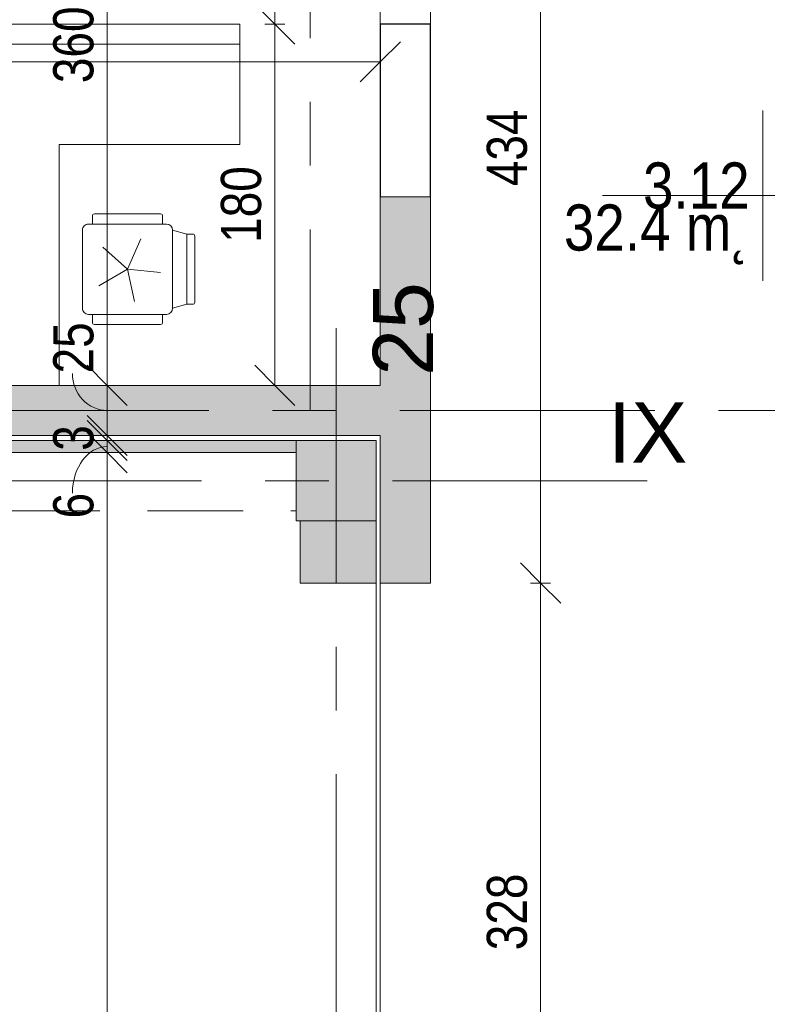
# Model space of a CAD drawing. Header units: centimetres. Extents: x -1737 to 22393, y -8842 to 3838.
# Tile 153 of 174: x 1030 to 1402, y 2547 to 3038. Entities that reach past the tile are written whole.
import ezdxf

# ---------------------------------------------------------------- set-up
doc = ezdxf.new("R2010")
doc.units = ezdxf.units.CM
for name, pattern in [('Dash', [60, 30, -30]), ('Oś', [222.25, 127, -31.75, 31.75, -31.75]), ('Ukryte', [71.438, 47.625, -23.813])]:
    doc.linetypes.add(name, pattern=pattern)
for name, color, linetype, lineweight in [('A-ANNO-DIMS', 211, 'Continuous', 13), ('A-ANNO-DIMS-100', 211, 'Continuous', 13), ('A-AREA', 32, 'Continuous', 13), ('A-AREA-IDEN', 2, 'Continuous', 13), ('A-DETL-HDLN', 90, 'Ukryte', 9), ('A-DOOR', 31, 'Continuous', 13), ('A-DOOR-HDLN', 31, 'Continuous', 13), ('A-WALL', 113, 'Continuous', 13), ('A-WALL-PATT', 111, 'Continuous', 13), ('I-FURN', 30, 'Continuous', 9), ('S-COLS', 52, 'Continuous', 13), ('S-GRID', 1, 'Continuous', 13), ('S-GRID-IDEN', 1, 'Continuous', 13)]:
    doc.layers.add(name, color=color, linetype=linetype, lineweight=lineweight)
doc.styles.add('Arial Narrow_2', font='ARIALN.TTF', dxfattribs={"height": 20})
doc.styles.add('Arial_4', font='arial.ttf', dxfattribs={"height": 30})
doc.styles.add('Arial_7', font='arial.ttf', dxfattribs={"width": 0.85, "height": 23})
doc.dimstyles.new('Diagonal_1_100__0__wewnętrzne', dxfattribs={"dimscale": 30.48, "dimtxt": 20.468619, "dimasz": 0.656168, "dimexe": 0.164042, "dimexo": 0.0625, "dimgap": 0.032808, "dimtad": 1, "dimdec": 0, "dimdsep": 46, "dimtxsty": 'Arial Narrow_2', "dimblk1": 'OBLIQUE', "dimblk2": 'OBLIQUE', "dimsah": 1, "dimcen": 0.09, "dimazin": 0, "dimtfac": 1, "dimtdec": 4, "dimtix": 1, "dimtmove": 0, "dimatfit": 3, "dimfxl": 0, "dimtvp": 1, "dimtolj": 1, "dimtzin": 0, "dimarcsym": 0})
doc.dimstyles.new('Diagonal_1_100__0__wewnętrzne_1', dxfattribs={"dimscale": 30.48, "dimtxt": 20.468619, "dimasz": 0.656168, "dimexe": 0.164042, "dimexo": 0.0625, "dimgap": 0.032808, "dimtad": 1, "dimdec": 0, "dimdsep": 46, "dimtxsty": 'Arial Narrow_2', "dimblk1": 'OBLIQUE', "dimblk2": 'OBLIQUE', "dimsah": 1, "dimcen": 0.09, "dimazin": 0, "dimtfac": 1, "dimtdec": 4, "dimtix": 1, "dimtmove": 1, "dimatfit": 3, "dimfxl": 0, "dimtvp": 1, "dimtolj": 1, "dimtzin": 0, "dimarcsym": 0})
doc.dimstyles.new('Diagonal_1_100__0__wewnętrzne_2', dxfattribs={"dimscale": 30.48, "dimtxt": 20.468619, "dimasz": 0.656168, "dimexe": 0.164042, "dimexo": 0.0625, "dimgap": 0.032808, "dimtad": 1, "dimdec": 0, "dimdsep": 46, "dimtxsty": 'Arial Narrow_2', "dimblk1": 'OBLIQUE', "dimblk2": 'OBLIQUE', "dimsah": 1, "dimcen": 0.09, "dimazin": 0, "dimtfac": 1, "dimtdec": 4, "dimtix": 1, "dimtmove": 2, "dimatfit": 3, "dimfxl": 0, "dimtvp": 1, "dimtolj": 1, "dimtzin": 0, "dimarcsym": 0})

# ---------------------------------------------------------------- blocks, each defined once
blk = doc.blocks.new('M_Concrete-Square-Column - 400 x 400mm-1512407-3_piętro I __3_90 m_ - stan projektowany')
at = {"layer": 'S-COLS', "lineweight": 9}
blk.add_hatch(color=253, dxfattribs=at).paths.add_polyline_path([(20, -20), (20, 20), (-20, 20), (-20, -20), (11, -20)], flags=0)
for p, q in [((20, 20), (-20, 20)), ((-20, 20), (-20, -20)), ((20, -20), (20, 20)), ((-20, -20), (20, -20))]:
    blk.add_line(p, q, dxfattribs=at)
blk = doc.blocks.new('OTWOR_DRZWIOWY_NIEZABUD - 120x205-2433825-3_piętro I __3_90 m_ - stan projektowany')
at = {"layer": 'A-DOOR-HDLN', "linetype": 'Dash', "lineweight": 9}
for p, q in [((-60, 12.5), (60, 12.5)), ((-60, -12.5), (60, -12.5))]:
    blk.add_line(p, q, dxfattribs=at)
blk = doc.blocks.new('krzesło obrotowe - krzesło obrotowe-1270918-3_piętro I __3_90 m_ - stan projektowany')
at = {"layer": 'I-FURN'}
for p, q in [((-17.5, 22.5), (-17.5, 26.5)), ((-16.5, 27.5), (16.5, 27.5)), ((17.5, 22.5), (17.5, 26.5)), ((-19.5, 22.5), (19.5, 22.5)), ((-33.5, -16.5), (-33.5, 16.5)), ((-29.5, 17.5), (-32.5, 17.5)), ((-22.5, 19.5), (-29.5, 17.5)), ((-29.5, -17.5), (-29.5, 17.5)), ((-22.5, -19.5), (-22.5, 19.5)), ((-3.43, 16.14), (0, 0)), ((22.5, 19.5), (22.5, -19.5)), ((0, 0), (14.29, 8.25)), ((0, 0), (-16.41, 1.72)), ((-6.71, -15.07), (0, 0)), ((0, 0), (12.26, -11.04)), ((-32.5, -17.5), (-29.5, -17.5)), ((-29.5, -17.5), (-22.5, -19.5)), ((19.5, -22.5), (-19.5, -22.5)), ((-17.5, -22.5), (-17.5, -26.5)), ((17.5, -22.5), (17.5, -26.5)), ((16.5, -27.5), (-16.5, -27.5))]:
    blk.add_line(p, q, dxfattribs=at)
for centre, radius, start, end in [((-16.5, 26.5), 1, 90, 180), ((16.5, 26.5), 1, 0, 90), ((-19.5, 19.5), 3, 90, 180), ((19.5, 19.5), 3, 360, 90), ((-32.5, 16.5), 1, 90, 180), ((-32.5, -16.5), 1, 180, 270), ((-19.5, -19.5), 3, 180, 270), ((19.5, -19.5), 3, 270, 0), ((-16.5, -26.5), 1, 180, 270), ((16.5, -26.5), 1, 270, 0)]:
    blk.add_arc(centre, radius, start, end, dxfattribs=at)
blk = doc.blocks.new('Lada rejestracji4 - Lada rejestracji-2433925-3_piętro I __3_90 m_ - stan projektowany')
at = {"layer": 'I-FURN'}
for p, q in [((3035.83, -1022.08), (2855.83, -1022.08)), ((3035.83, -1172.08), (3035.83, -1022.08)), ((2855.83, -1032.08), (3025.83, -1032.08)), ((3025.83, -1032.08), (3025.83, -1172.08)), ((2855.83, -1082.08), (2975.83, -1082.08)), ((2975.83, -1082.08), (2975.83, -1172.08)), ((2975.83, -1172.08), (3025.83, -1172.08)), ((3025.83, -1172.08), (3035.83, -1172.08))]:
    blk.add_line(p, q, dxfattribs=at)
blk = doc.blocks.new('DIMBLOCK82-3_piętro I __3_90 m_ - stan projektowany')
at = {"layer": 'A-ANNO-DIMS-100', "transparency": 16777216}
for p, q in [((1073.19, 2822.33), (1063.19, 2832.33)), ((1068.19, 2822.33), (1078.19, 2822.33)), ((1073.19, 2822.33), (1068.19, 2822.33)), ((1073.19, 1875.33), (1073.19, 2822.33)), ((1073.19, 2822.33), (1083.19, 2812.33)), ((1073.19, 1875.33), (1063.19, 1885.33)), ((1068.19, 1875.33), (1078.19, 1875.33)), ((1073.19, 1875.33), (1068.19, 1875.33)), ((1073.19, 1875.33), (1083.19, 1865.33))]:
    blk.add_line(p, q, dxfattribs=at)
at = {"layer": 'A-ANNO-DIMS-100', "color": 0, "transparency": 16777216, "insert": (1046.35, 2329.82), "char_height": 20, "width": 45.6158, "attachment_point": 1, "rotation": 90, "line_spacing_factor": 0.974696, "style": 'Arial Narrow_2'}
blk.add_mtext('947', dxfattribs=at)
blk = doc.blocks.new('_Oblique')
at = {"color": 0, "linetype": 'ByBlock', "lineweight": -2}
blk.add_line((-0.5, -0.5), (0.5, 0.5), dxfattribs=at)
blk = doc.blocks.new('DIMBLOCK83-3_piętro I __3_90 m_ - stan projektowany')
at = {"layer": 'A-ANNO-DIMS-100', "transparency": 16777216}
for p, q in [((1073.19, 2828.33), (1063.19, 2838.33)), ((1073.19, 2822.33), (1063.19, 2832.33)), ((1068.19, 2828.33), (1078.19, 2828.33)), ((1073.19, 2828.33), (1068.19, 2828.33)), ((1073.19, 2822.33), (1073.19, 2828.33)), ((1073.19, 2828.33), (1083.19, 2818.33)), ((1068.19, 2822.33), (1078.19, 2822.33)), ((1073.19, 2822.33), (1068.19, 2822.33)), ((1073.19, 2822.33), (1083.19, 2812.33))]:
    blk.add_line(p, q, dxfattribs=at)
blk.add_ellipse((1073.19, 2802.18), major_axis=(0, 23.15), ratio=0.745045, start_param=0, end_param=1.570796, dxfattribs=at)
at = {"layer": 'A-ANNO-DIMS-100', "color": 0, "transparency": 16777216, "insert": (1046.35, 2789.51), "char_height": 20, "width": 15.2053, "attachment_point": 1, "rotation": 90, "line_spacing_factor": 0.974696, "style": 'Arial Narrow_2'}
blk.add_mtext('\\fArial Narrow|b0|i0|c238|p34|;6', dxfattribs=at)
blk = doc.blocks.new('DIMBLOCK84-3_piętro I __3_90 m_ - stan projektowany')
at = {"layer": 'A-ANNO-DIMS-100', "transparency": 16777216}
for p, q in [((1073.19, 2830.83), (1063.19, 2840.83)), ((1073.19, 2828.33), (1063.19, 2838.33)), ((1068.19, 2830.83), (1078.19, 2830.83)), ((1073.19, 2830.83), (1068.19, 2830.83)), ((1068.19, 2828.33), (1078.19, 2828.33)), ((1073.19, 2828.33), (1068.19, 2828.33)), ((1073.19, 2828.33), (1073.19, 2830.83)), ((1073.19, 2830.83), (1083.19, 2820.83)), ((1073.19, 2828.33), (1083.19, 2818.33))]:
    blk.add_line(p, q, dxfattribs=at)
at = {"layer": 'A-ANNO-DIMS-100', "color": 0, "transparency": 16777216, "insert": (1046.35, 2823.24), "char_height": 20, "width": 15.2053, "attachment_point": 1, "rotation": 90, "line_spacing_factor": 0.974696, "style": 'Arial Narrow_2'}
blk.add_mtext('\\fArial Narrow|b0|i0|c238|p34|;3', dxfattribs=at)
blk = doc.blocks.new('DIMBLOCK85-3_piętro I __3_90 m_ - stan projektowany')
at = {"layer": 'A-ANNO-DIMS-100', "transparency": 16777216}
for p, q in [((1073.19, 2855.83), (1063.19, 2865.83)), ((1068.19, 2855.83), (1078.19, 2855.83)), ((1073.19, 2855.83), (1068.19, 2855.83)), ((1073.19, 2830.83), (1073.19, 2855.83)), ((1073.19, 2855.83), (1083.19, 2845.83)), ((1073.19, 2830.83), (1063.19, 2840.83)), ((1068.19, 2830.83), (1078.19, 2830.83)), ((1073.19, 2830.83), (1068.19, 2830.83)), ((1073.19, 2830.83), (1083.19, 2820.83))]:
    blk.add_line(p, q, dxfattribs=at)
blk.add_ellipse((1073.19, 2861.77), major_axis=(0, 18.44), ratio=0.935086, start_param=1.570796, end_param=3.141593, dxfattribs=at)
at = {"layer": 'A-ANNO-DIMS-100', "color": 0, "transparency": 16777216, "insert": (1046.35, 2861.77), "char_height": 20, "width": 30.4105, "attachment_point": 1, "rotation": 90, "line_spacing_factor": 0.974696, "style": 'Arial Narrow_2'}
blk.add_mtext('25', dxfattribs=at)
blk = doc.blocks.new('DIMBLOCK86-3_piętro I __3_90 m_ - stan projektowany')
at = {"layer": 'A-ANNO-DIMS-100', "transparency": 16777216}
for p, q in [((1073.19, 3215.83), (1063.19, 3225.83)), ((1078.19, 3215.83), (1068.19, 3215.83)), ((1073.19, 2855.83), (1073.19, 3215.83)), ((1073.19, 3215.83), (1083.19, 3205.83)), ((1073.19, 3215.83), (1078.19, 3215.83)), ((1073.19, 2855.83), (1063.19, 2865.83)), ((1068.19, 2855.83), (1078.19, 2855.83)), ((1073.19, 2855.83), (1068.19, 2855.83)), ((1073.19, 2855.83), (1083.19, 2845.83))]:
    blk.add_line(p, q, dxfattribs=at)
at = {"layer": 'A-ANNO-DIMS-100', "color": 0, "transparency": 16777216, "insert": (1046.35, 3006.44), "char_height": 20, "width": 45.6158, "attachment_point": 1, "rotation": 90, "line_spacing_factor": 0.974696, "style": 'Arial Narrow_2'}
blk.add_mtext('360', dxfattribs=at)
blk = doc.blocks.new('DIMBLOCK115-3_piętro I __3_90 m_ - stan projektowany')
at = {"layer": 'A-ANNO-DIMS-100', "transparency": 16777216}
for p, q in [((-499.62, 3017.08), (-489.62, 3027.08)), ((1209.38, 3017.08), (1219.38, 3027.08)), ((-499.62, 3012.08), (-499.62, 3022.08)), ((1209.38, 3012.08), (1209.38, 3022.08)), ((-499.62, 3017.08), (-509.62, 3007.08)), ((1209.38, 3017.08), (-499.62, 3017.08)), ((-499.62, 3017.08), (-499.62, 3012.08)), ((1209.38, 3017.08), (1199.38, 3007.08)), ((1209.38, 3017.08), (1209.38, 3012.08))]:
    blk.add_line(p, q, dxfattribs=at)
at = {"layer": 'A-ANNO-DIMS-100', "color": 0, "transparency": 16777216, "insert": (346.33, 3043.93), "char_height": 20, "width": 60.821, "attachment_point": 1, "line_spacing_factor": 0.974696, "style": 'Arial Narrow_2'}
blk.add_mtext('1709', dxfattribs=at)
blk = doc.blocks.new('DIMBLOCK240-3_piętro I __3_90 m_ - stan projektowany')
at = {"layer": 'A-ANNO-DIMS-100', "transparency": 16777216}
for p, q in [((1289.29, 2757.33), (1279.29, 2767.33)), ((1284.29, 2757.33), (1294.29, 2757.33)), ((1289.29, 2757.33), (1284.29, 2757.33)), ((1289.29, 2429.33), (1289.29, 2757.33)), ((1289.29, 2757.33), (1299.29, 2747.33)), ((1289.29, 2429.33), (1279.29, 2439.33)), ((1284.29, 2429.33), (1294.29, 2429.33)), ((1289.29, 2429.33), (1284.29, 2429.33)), ((1289.29, 2429.33), (1299.29, 2419.33))]:
    blk.add_line(p, q, dxfattribs=at)
at = {"layer": 'A-ANNO-DIMS-100', "color": 0, "transparency": 16777216, "insert": (1262.45, 2574.32), "char_height": 20, "width": 45.6158, "attachment_point": 1, "rotation": 90, "line_spacing_factor": 0.974696, "style": 'Arial Narrow_2'}
blk.add_mtext('328', dxfattribs=at)
blk = doc.blocks.new('DIMBLOCK241-3_piętro I __3_90 m_ - stan projektowany')
at = {"layer": 'A-ANNO-DIMS-100', "transparency": 16777216}
for p, q in [((1289.29, 3190.83), (1279.29, 3200.83)), ((1284.29, 3190.83), (1294.29, 3190.83)), ((1289.29, 3190.83), (1284.29, 3190.83)), ((1289.29, 2757.33), (1289.29, 3190.83)), ((1289.29, 3190.83), (1299.29, 3180.83)), ((1289.29, 2757.33), (1279.29, 2767.33)), ((1284.29, 2757.33), (1294.29, 2757.33)), ((1289.29, 2757.33), (1284.29, 2757.33)), ((1289.29, 2757.33), (1299.29, 2747.33))]:
    blk.add_line(p, q, dxfattribs=at)
at = {"layer": 'A-ANNO-DIMS-100', "color": 0, "transparency": 16777216, "insert": (1262.45, 2955.07), "char_height": 20, "width": 45.6158, "attachment_point": 1, "rotation": 90, "line_spacing_factor": 0.974696, "style": 'Arial Narrow_2'}
blk.add_mtext('434', dxfattribs=at)
blk = doc.blocks.new('METKA_POMIESZCZENIA2 - Rozbudowana - bez ramki-2396678-3_piętro I __3_90 m_ - stan projektowany')
at = {"layer": 'A-AREA-IDEN'}
for p, q in [((0, 0.425), (0, 0)), ((0.0976, 0), (-0.8, 0)), ((-0.8, 0), (0.9, 0)), ((0, 0), (0, -0.425))]:
    blk.add_line(p, q, dxfattribs=at)
blk = doc.blocks.new('DIMBLOCK273-3_piętro I __3_90 m_ - stan projektowany')
at = {"layer": 'A-ANNO-DIMS-100', "transparency": 16777216}
for p, q in [((1156.77, 3035.83), (1146.77, 3045.83)), ((1161.77, 3035.83), (1151.77, 3035.83)), ((1156.77, 2855.83), (1156.77, 3035.83)), ((1156.77, 3035.83), (1166.77, 3025.83)), ((1156.77, 3035.83), (1161.77, 3035.83)), ((1156.77, 2855.83), (1146.77, 2865.83)), ((1151.77, 2855.83), (1161.77, 2855.83)), ((1156.77, 2855.83), (1151.77, 2855.83)), ((1156.77, 2855.83), (1166.77, 2845.83))]:
    blk.add_line(p, q, dxfattribs=at)
at = {"layer": 'A-ANNO-DIMS-100', "color": 0, "transparency": 16777216, "insert": (1129.93, 2926.82), "char_height": 20, "width": 45.6158, "attachment_point": 1, "rotation": 90, "line_spacing_factor": 0.974696, "style": 'Arial Narrow_2'}
blk.add_mtext('180', dxfattribs=at)
blk = doc.blocks.new('DIMBLOCK274-3_piętro I __3_90 m_ - stan projektowany')
at = {"layer": 'A-ANNO-DIMS-100', "transparency": 16777216}
for p, q in [((1156.77, 3155.83), (1146.77, 3165.83)), ((1161.77, 3155.83), (1151.77, 3155.83)), ((1156.77, 3035.83), (1156.77, 3155.83)), ((1156.77, 3155.83), (1166.77, 3145.83)), ((1156.77, 3155.83), (1161.77, 3155.83)), ((1156.77, 3035.83), (1146.77, 3045.83)), ((1161.77, 3035.83), (1151.77, 3035.83)), ((1156.77, 3035.83), (1166.77, 3025.83)), ((1156.77, 3035.83), (1161.77, 3035.83))]:
    blk.add_line(p, q, dxfattribs=at)
at = {"layer": 'A-ANNO-DIMS-100', "color": 0, "transparency": 16777216, "insert": (1129.93, 3076.82), "char_height": 20, "width": 45.6158, "attachment_point": 1, "rotation": 90, "line_spacing_factor": 0.974696, "style": 'Arial Narrow_2'}
blk.add_mtext('120', dxfattribs=at)

msp = doc.modelspace()

# ---------------------------------------------------------------- hatches: boundary and pattern name
at = {"layer": 'A-WALL-PATT'}
h = msp.add_hatch(color=9, dxfattribs=at)
h.paths.add_polyline_path([(1234.38, 2375.33), (1234.38, 2429.33), (1209.38, 2429.33), (1209.38, 2375.33)], flags=0)
h.paths.add_polyline_path([(1234.38, 2757.33), (1234.38, 2949.83), (1209.38, 2949.83), (1209.38, 2757.33)], flags=0)
h.paths.add_polyline_path([(1234.38, 3155.83), (1234.38, 3190.83), (1221.88, 3190.83), (1221.88, 3177.83), (1209.38, 3177.83), (1209.38, 3155.83)], flags=0)
at = {"layer": 'A-WALL-PATT', "lineweight": 5}
h = msp.add_hatch(color=254, dxfattribs=at)
h.paths.add_polyline_path([(-1232.62, 2830.83), (-1058.62, 2830.83), (-1058.62, 2855.83), (-1232.62, 2855.83)], flags=0)
h.paths.add_polyline_path([(-922.62, 2830.83), (-758.62, 2830.83), (-758.62, 2855.83), (-957.62, 2855.83), (-957.62, 2830.83)], flags=0)
h.paths.add_polyline_path([(-567.62, 2830.83), (-567.62, 2855.83), (-657.62, 2855.83), (-657.62, 2830.83)], flags=0)
h.paths.add_polyline_path([(718.38, 2830.83), (718.38, 2855.83), (542.38, 2855.83), (542.38, 2830.83), (584.53, 2830.83)], flags=0)
h.paths.add_polyline_path([(1049.38, 2830.83), (1209.38, 2830.83), (1209.38, 2855.83), (869.38, 2855.83), (869.38, 2830.83), (993.38, 2830.83)], flags=0)
at = {"layer": 'A-WALL-PATT'}
h = msp.add_hatch(color=9, dxfattribs=at)
h.paths.add_polyline_path([(607.38, 2822.33), (718.38, 2822.33), (718.38, 2828.33), (607.38, 2828.33)], flags=0)
h.paths.add_polyline_path([(1049.38, 2822.33), (1167.38, 2822.37), (1167.38, 2828.33), (869.38, 2828.33), (869.38, 2822.33), (993.38, 2822.33)], flags=0)
h = msp.add_hatch(color=9, dxfattribs=at)
h.paths.add_polyline_path([(1207.38, 2348.33), (1207.38, 2429.33), (1169.38, 2429.33), (1169.38, 2348.33), (1195.88, 2348.33)], flags=0)
h.paths.add_polyline_path([(1176.38, 2757.33), (1207.38, 2757.33), (1207.38, 2788.33), (1169.38, 2788.33), (1169.38, 2757.33)], flags=0)

# ---------------------------------------------------------------- linework, layer by layer
at = {"layer": 'A-AREA', "lineweight": 9}
for p, q in [((1207.38, 2429.33), (1207.38, 2757.33)), ((1209.38, 2429.33), (1209.38, 2757.33))]:
    msp.add_line(p, q, dxfattribs=at)
at = {"layer": 'A-DETL-HDLN'}
for p, q in [((-1192.62, 2828.33), (1167.38, 2828.33)), ((-1192.62, 2828.33), (1167.38, 2828.33)), ((-1192.62, 2793.33), (1167.38, 2793.33)), ((-1192.62, 2793.33), (1167.38, 2793.33))]:
    msp.add_line(p, q, dxfattribs=at)
at = {"layer": 'A-WALL', "color": 250, "lineweight": 25}
for p, q in [((1209.38, 3035.83), (1209.38, 2949.83)), ((1234.38, 3035.83), (1209.38, 3035.83)), ((1234.38, 2949.83), (1234.38, 3035.83))]:
    msp.add_line(p, q, dxfattribs=at)
at = {"layer": 'A-WALL', "lineweight": 9}
for p, q in [((1209.38, 2949.83), (1209.38, 2855.83)), ((1234.38, 2757.33), (1234.38, 2949.83)), ((1209.38, 2855.83), (869.38, 2855.83)), ((869.38, 2830.83), (1209.38, 2830.83)), ((1167.38, 2828.33), (869.38, 2828.33)), ((1209.38, 2830.83), (1209.38, 2757.33)), ((869.38, 2822.33), (1167.38, 2822.33)), ((1169.38, 2788.33), (1169.38, 2757.33)), ((1207.38, 2757.33), (1207.38, 2788.33)), ((1169.38, 2757.33), (1207.38, 2757.33)), ((1209.38, 2757.33), (1234.38, 2757.33))]:
    msp.add_line(p, q, dxfattribs=at)
at = {"layer": 'A-WALL'}
msp.add_line((1234.38, 2949.83), (1209.38, 2949.83), dxfattribs=at)
at = {"layer": 'S-GRID', "linetype": 'Oś'}
for p, q in [((1174.38, 3600.33), (1174.38, 2843.33)), ((1187.38, 2884.27), (1187.38, 27.13)), ((-1225.62, 2843.33), (1859.41, 2843.33)), ((1342.46, 2808.33), (-1368.76, 2808.33))]:
    msp.add_line(p, q, dxfattribs=at)

# ---------------------------------------------------------------- block references
at = {"layer": 'A-AREA-IDEN', "xscale": 99.99999999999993, "yscale": 99.99999999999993, "zscale": 99.99999999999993}
msp.add_blockref('METKA_POMIESZCZENIA2 - Rozbudowana - bez ramki-2396678-3_piętro I __3_90 m_ - stan projektowany', (1400.12, 2950.38), dxfattribs=at)
at = {"layer": 'A-DOOR', "rotation": 90.00000000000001}
msp.add_blockref('OTWOR_DRZWIOWY_NIEZABUD - 120x205-2433825-3_piętro I __3_90 m_ - stan projektowany', (1221.88, 3095.83), dxfattribs=at)
at = {"layer": 'I-FURN'}
for name, p, rotation in [('Lada rejestracji4 - Lada rejestracji-2433925-3_piętro I __3_90 m_ - stan projektowany', (-32.7, 0), 90.00000000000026), ('krzesło obrotowe - krzesło obrotowe-1270918-3_piętro I __3_90 m_ - stan projektowany', (1083.38, 2913.73), 180)]:
    msp.add_blockref(name, p, dxfattribs=dict(at, rotation=rotation))
at = {"layer": 'S-COLS', "lineweight": 9}
msp.add_blockref('M_Concrete-Square-Column - 400 x 400mm-1512407-3_piętro I __3_90 m_ - stan projektowany', (1187.38, 2808.33), dxfattribs=at)

# ---------------------------------------------------------------- texts
at = {"layer": 'A-AREA-IDEN', "char_height": 23, "line_spacing_factor": 0.936439, "style": 'Arial_7'}
for s, insert, width, attachment_point in [('\\pt84.99995,169.9999,255.00008,340.00003,424.99998,509.99993,595.00011,680.00006,765.00001,849.99996,934.99991,1020.00009,1105.00004,1189.99999,1274.99994,1359.99989,1445.00007,1530.00002,1614.99997,1699.99992,1785.0001,1870.00005,1955,2039.99995,2124.9999,2210.00008,2295.00003,2379.99998,2464.99993,2550.00011,2635.00006,2720.00001;3.12', (1393.47, 2943.6), 52.87, 9), ('\\pt84.99995,169.9999,255.00008,340.00003,424.99998,509.99993,595.00011,680.00006,765.00001,849.99996,934.99991,1020.00009,1105.00004,1189.99999,1274.99994,1359.99989,1445.00007,1530.00002,1614.99997,1699.99992,1785.0001,1870.00005,1955,2039.99995,2124.9999,2210.00008,2295.00003,2379.99998,2464.99993,2550.00011,2635.00006,2720.00001;32.4 m˛', (1393.47, 2945.99), 91.63, 3)]:
    msp.add_mtext(s, dxfattribs=dict(at, insert=insert, width=width, attachment_point=attachment_point))
at = {"layer": 'S-GRID-IDEN', "insert": (1220.88, 2883.93), "char_height": 30, "width": 48.3, "attachment_point": 5, "rotation": 90, "line_spacing_factor": 0.936439, "style": 'Arial_4'}
msp.add_mtext('\\pt126.9999,254.0001,381,507.9999,635.0001,762,888.9999,1016.0001,1143,1269.9999,1397.0001,1524,1650.9999,1778.0001,1905,2031.9999,2159.0001,2286,2412.9999,2540.0001,2667,2793.9999,2921.0001,3048,3174.9999,3302.0001,3429,3555.9999,3683.0001,3810,3936.9999,4064.0001;25', dxfattribs=at)
at = {"layer": 'S-GRID-IDEN', "insert": (1342.59, 2832.39), "char_height": 30, "width": 39.7, "attachment_point": 5, "line_spacing_factor": 0.936439, "style": 'Arial_4'}
msp.add_mtext('\\pt126.9999,254.0001,381,507.9999,635.0001,762,888.9999,1016.0001,1143,1269.9999,1397.0001,1524,1650.9999,1778.0001,1905,2031.9999,2159.0001,2286,2412.9999,2540.0001,2667,2793.9999,2921.0001,3048,3174.9999,3302.0001,3429,3555.9999,3683.0001,3810,3936.9999,4064.0001;IX', dxfattribs=at)

# ---------------------------------------------------------------- dimensions: what is measured, and where the dimension line sits
at = {"layer": 'A-ANNO-DIMS'}
for base, p1, p2, dimstyle, override, picture, middle in [((1073.19, 3215.83), (1068.19, 2855.83), (1078.19, 3215.83), 'Diagonal_1_100__0__wewnętrzne_2', {"dimpost": '<>', "dimfxl": 360.138862}, 'DIMBLOCK86-3_piętro I __3_90 m_ - stan projektowany', (1059.68, 3029.24)), ((1073.19, 2855.83), (1068.19, 2830.83), (1068.19, 2855.83), 'Diagonal_1_100__0__wewnętrzne_1', {"dimpost": '<>', "dimfxl": 25}, 'DIMBLOCK85-3_piętro I __3_90 m_ - stan projektowany', (1059.68, 2876.97)), ((1073.19, 2828.33), (1068.19, 2822.33), (1068.19, 2828.33), 'Diagonal_1_100__0__wewnętrzne_1', {"dimpost": '<>', "dimfxl": 6}, 'DIMBLOCK83-3_piętro I __3_90 m_ - stan projektowany', (1059.68, 2797.11))]:
    dim = msp.add_linear_dim(base=base, p1=p1, p2=p2, angle=90, dimstyle=dimstyle, override=override, dxfattribs=at)
    dim.commit()
    dim.dimension.update_dxf_attribs({"geometry": picture, "text_midpoint": middle, "dimtype": 160, "text_rotation": 90})
for base, p1, p2, override, picture, middle in [((1289.29380885, 3190.82555458), (1284.29380885, 2757.32555458), (1284.29380885, 3190.82555458), {"dimpost": '<>', "dimfxl": 433.5}, 'DIMBLOCK241-3_piętro I __3_90 m_ - stan projektowany', (1278.08234904, 2974.07555458)), ((1156.77, 3155.83), (1161.77, 3035.83), (1161.77, 3155.83), {"dimpost": '<>', "dimfxl": 120}, 'DIMBLOCK274-3_piętro I __3_90 m_ - stan projektowany', (1145.56, 3095.83)), ((1156.77, 3035.83), (1151.77, 2855.83), (1161.77, 3035.83), {"dimpost": '<>', "dimfxl": 180.277564}, 'DIMBLOCK273-3_piętro I __3_90 m_ - stan projektowany', (1145.56, 2945.83)), ((1073.19367398, 2830.82555458), (1068.19367398, 2828.32555458), (1068.19367398, 2830.82555458), {"dimpost": '<>', "dimfxl": 2.5}, 'DIMBLOCK84-3_piętro I __3_90 m_ - stan projektowany', (1061.98221416, 2829.57555458)), ((1073.19, 2822.33), (1068.19, 1875.33), (1068.19, 2822.33), {"dimpost": '<>', "dimfxl": 947}, 'DIMBLOCK82-3_piętro I __3_90 m_ - stan projektowany', (1061.98, 2348.83)), ((1289.29, 2757.33), (1284.29, 2429.33), (1284.29, 2757.33), {"dimpost": '<>', "dimfxl": 328}, 'DIMBLOCK240-3_piętro I __3_90 m_ - stan projektowany', (1278.08, 2593.33))]:
    dim = msp.add_linear_dim(base=base, p1=p1, p2=p2, angle=90, dimstyle='Diagonal_1_100__0__wewnętrzne', override=override, dxfattribs=at)
    dim.commit()
    dim.dimension.update_dxf_attribs({"geometry": picture, "text_midpoint": middle})
dim = msp.add_linear_dim(base=(-499.62, 3017.08), p1=(1209.38, 3012.08), p2=(-499.62, 3012.08), dimstyle='Diagonal_1_100__0__wewnętrzne_2', override={"dimpost": '<>', "dimfxl": 1709}, dxfattribs=at)
dim.commit()
dim.dimension.update_dxf_attribs({"geometry": 'DIMBLOCK115-3_piętro I __3_90 m_ - stan projektowany', "text_midpoint": (376.74, 3030.59), "dimtype": 160})

doc.saveas('drawing.dxf')
